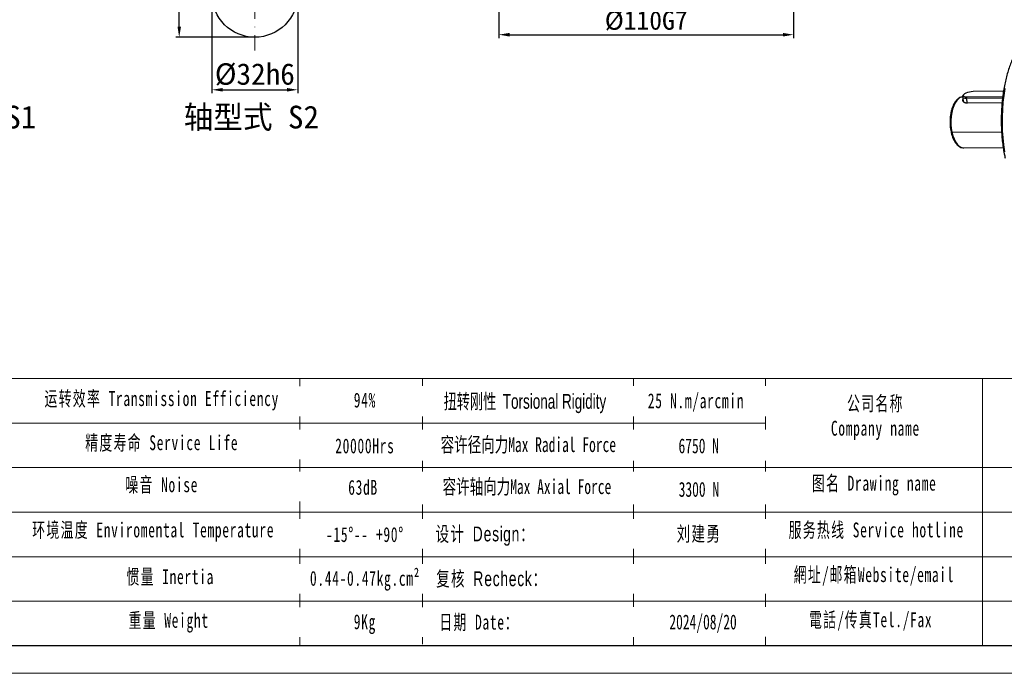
# Model space of a CAD drawing. Header units: millimetres. Extents: x 7972 to 8844, y -701 to -84.
# Tile 8 of 15: x 8287 to 8655, y -701 to -457. Entities that reach past the tile are written whole.
import ezdxf

# ---------------------------------------------------------------- set-up
doc = ezdxf.new("R2010")
doc.units = ezdxf.units.MM
doc.header["$PDSIZE"] = -5
doc.linetypes.add('ACAD_ISO10W100', pattern=[18, 12, -3, 0, -3])
doc.layers.get('0').update_dxf_attribs({"lineweight": 18})
doc.layers.get('Defpoints').update_dxf_attribs({"lineweight": 18})
for name, color, linetype, lineweight in [('SLD-0', 7, 'Continuous', 18), ('中心线层', 7, 'ACAD_ISO10W100', 0), ('图框_外框线', 7, 'Continuous', 18), ('尺寸线层', 3, 'Continuous', 18), ('标注线', 7, 'Continuous', 18), ('粗实线', 7, 'Continuous', 40)]:
    doc.layers.add(name, color=color, linetype=linetype, lineweight=lineweight)
doc.styles.add('工程字', font='txt')
doc.styles.add('标准', font='txt', dxfattribs={"width": 0.667})
doc.dimstyles.new('ISO-25', dxfattribs={"dimtxt": 8, "dimasz": 4, "dimexe": 1.25, "dimexo": 0.625, "dimgap": 1.7, "dimtad": 1, "dimtxsty": '工程字', "dimcen": 2, "dimdle": 8, "dimadec": 0, "dimazin": 0, "dimtfac": 1, "dimtmove": 0, "dimatfit": 3, "dimfxl": 1, "dimarcsym": 0})

# ---------------------------------------------------------------- blocks, each defined once
blk = doc.blocks.new('*D75')
at = {"layer": 'Defpoints', "color": 0}
for p in [(8358.83, -447.49), (8390.83, -447.49), (8390.83, -483.1)]:
    blk.add_point(p, dxfattribs=at)
at = {"layer": '尺寸线层', "color": 0, "lineweight": -2}
for p, q in [((8358.83, -448.49), (8358.83, -484.35)), ((8390.83, -448.49), (8390.83, -484.35)), ((8362.83, -483.1), (8386.83, -483.1))]:
    blk.add_line(p, q, dxfattribs=at)
at = {"layer": '尺寸线层', "color": 0}
for points in [[(8362.83, -482.43), (8362.83, -483.77), (8358.83, -483.1)], [(8386.83, -483.77), (8386.83, -482.43), (8390.83, -483.1)]]:
    blk.add_solid(points, dxfattribs=at)
at = {"layer": '尺寸线层', "color": 0, "insert": (8374.83, -477.4), "char_height": 8, "attachment_point": 5, "style": '工程字'}
blk.add_mtext('%%C32h6', dxfattribs=at)
blk = doc.blocks.new('*D76')
at = {"layer": 'Defpoints', "color": 0}
for p in [(8346.61, -428.49), (8369.83, -428.49), (8374.83, -463.49)]:
    blk.add_point(p, dxfattribs=at)
at = {"layer": '尺寸线层', "color": 0, "lineweight": -2}
for p, q in [((8368.83, -428.49), (8345.36, -428.49)), ((8346.61, -459.49), (8346.61, -432.49)), ((8373.83, -463.49), (8345.36, -463.49))]:
    blk.add_line(p, q, dxfattribs=at)
at = {"layer": '尺寸线层', "color": 0}
for points in [[(8347.28, -432.49), (8345.95, -432.49), (8346.61, -428.49)], [(8345.95, -459.49), (8347.28, -459.49), (8346.61, -463.49)]]:
    blk.add_solid(points, dxfattribs=at)
at = {"layer": '尺寸线层', "color": 0, "insert": (8340.91, -445.59), "char_height": 8, "attachment_point": 5, "rotation": 90, "style": '工程字'}
blk.add_mtext('35', dxfattribs=at)
blk = doc.blocks.new('*D100')
at = {"layer": 'Defpoints', "color": 0}
for p in [(8465.87, -433.64), (8575.87, -433.64), (8575.87, -462.55)]:
    blk.add_point(p, dxfattribs=at)
at = {"layer": '尺寸线层', "color": 0, "lineweight": -2}
for p, q in [((8465.87, -434.26), (8465.87, -463.8)), ((8575.87, -434.26), (8575.87, -463.8)), ((8469.87, -462.55), (8571.87, -462.55))]:
    blk.add_line(p, q, dxfattribs=at)
at = {"layer": '尺寸线层', "color": 0}
for points in [[(8469.87, -461.88), (8469.87, -463.22), (8465.87, -462.55)], [(8571.87, -463.22), (8571.87, -461.88), (8575.87, -462.55)]]:
    blk.add_solid(points, dxfattribs=at)
at = {"layer": '尺寸线层', "color": 0, "insert": (8520.87, -457.35), "char_height": 7, "attachment_point": 5, "style": '工程字'}
blk.add_mtext('%%c110G7', dxfattribs=at)
blk = doc.blocks.new('FER120M1')
at = {"linetype": 'Continuous', "lineweight": 25}
for p, q in [((-2.62, 0.88), (-2.1, -1.53)), ((-1.98, 2.12), (-2.43, 1.52)), ((0.15, 0.78), (0, 0)), ((0, 0), (22.54, 0.2)), ((0.67, -3.15), (0, 0)), ((0.15, 0.78), (22.68, 0.98)), ((23.18, 4.34), (4.15, 4.18)), ((22.07, -2.96), (0.52, -3.15)), ((-9.19, -21.29), (21.63, -21.02)), ((-1.79, -31.12), (22.98, -30.9))]:
    blk.add_line(p, q, dxfattribs=at)
at = {"linetype": 'Continuous', "lineweight": 25, "flags": 128}
for points in [[(23.94, 6.06), (23.28, 1.79), (22.78, -2.57), (22.45, -6.99), (22.27, -11.46), (22.27, -15.95), (22.43, -20.43), (22.76, -24.87), (23.24, -29.26), (23.89, -33.57)], [(-2.43, 1.52), (-2.51, 1.39), (-2.63, 0.93), (-2.41, 0.54), (-1.87, 0.24), (-1.05, 0.06), (0, 0)], [(4.15, 4.18), (2.99, 4.1), (1.77, 3.89), (0.57, 3.57), (-0.5, 3.15), (-1.35, 2.69), (-1.92, 2.21), (-2.16, 1.75), (-2.05, 1.34), (-1.6, 1.04), (-0.84, 0.84), (0.15, 0.78)], [(-5.08, -0.36), (-6.18, -1.5), (-7.17, -2.98), (-8.03, -4.76), (-8.75, -6.8), (-9.29, -9.04), (-9.66, -11.43), (-9.83, -13.91), (-9.81, -16.42), (-9.6, -18.9), (-9.19, -21.29)], [(-9.19, -21.29), (-8.61, -23.52), (-7.87, -25.55), (-6.97, -27.32), (-5.96, -28.79), (-4.84, -29.92), (-3.65, -30.69), (-2.42, -31.07), (-1.79, -31.12)]]:
    blk.add_lwpolyline(points, dxfattribs=at)
at = {"linetype": 'Continuous', "lineweight": 25}
for centre, radius, start, end in [((-1.85, -3.88), 4.78, 99.13686, 132.48174), ((-5.09, -1.05), 0.689, 89.31944, 130.62501)]:
    blk.add_arc(centre, radius, start, end, dxfattribs=at)
for points, knots in [([(45.27, 44.04), (45.23, 44.03), (44.49, 43.77), (43.07, 42.99), (41.04, 41.68), (39.06, 40.06), (37.14, 38.16), (35.31, 36), (33.55, 33.57), (31.89, 30.91), (30.34, 28.01), (28.9, 24.91), (27.57, 21.6), (26.37, 18.11), (25.29, 14.47), (24.35, 10.67), (23.55, 6.75), (22.89, 2.73), (22.38, -1.38), (22.01, -5.56), (21.79, -9.78), (21.72, -14.03), (21.8, -18.28), (22.03, -22.51), (22.41, -26.7), (22.94, -30.83), (23.53, -34.47), (24, -36.68), (24.19, -37.58)], [0, 0, 0, 0, 0.001969, 0.041732, 0.081722, 0.121929, 0.162308, 0.202805, 0.243369, 0.283963, 0.324557, 0.365137, 0.405697, 0.446236, 0.486754, 0.527253, 0.567735, 0.608202, 0.648658, 0.689106, 0.729547, 0.769984, 0.81042, 0.850857, 0.891297, 0.931742, 0.972195, 1, 1, 1, 1]), ([(-2.61, 0.83), (-2.95, 0.77), (-3.69, 0.64), (-4.67, 0.16), (-5.27, -0.33), (-5.52, -0.54)], [0, 0, 0, 0, 0.334098, 0.714151, 1, 1, 1, 1]), ([(-5.52, -0.54), (-5.61, -0.61), (-6.07, -0.96), (-6.81, -1.84), (-7.71, -3.18), (-8.5, -4.77), (-9.16, -6.56), (-9.69, -8.5), (-10.07, -10.57), (-10.3, -12.71), (-10.38, -14.9), (-10.3, -17.09), (-10.09, -19.18), (-9.84, -20.49), (-9.72, -21.11)], [0, 0, 0, 0, 0.022724, 0.110565, 0.200316, 0.290794, 0.381156, 0.471228, 0.561025, 0.650622, 0.740102, 0.829548, 0.919031, 1, 1, 1, 1]), ([(0.52, -3.15), (0.23, -3.14), (-0.36, -3.11), (-1.35, -2.83), (-2.2, -2.19), (-2.46, -1.42), (-2.28, -1.01), (-2.24, -0.91)], [0, 0, 0, 0, 0.151561, 0.301729, 0.601956, 0.901712, 1, 1, 1, 1]), ([(-0.18, -3.1), (-0.41, -3.04), (-1.12, -2.87), (-1.87, -2.35), (-1.95, -1.86), (-1.98, -1.68)], [0, 0, 0, 0, 0.229101, 0.712944, 1, 1, 1, 1]), ([(-9.72, -21.11), (-9.64, -21.46), (-9.41, -22.49), (-8.91, -24.09), (-8.2, -25.84), (-7.36, -27.39), (-6.4, -28.72), (-5.34, -29.79), (-4.18, -30.57), (-3.02, -31.04), (-2.24, -31.08), (-1.89, -31.1)], [0, 0, 0, 0, 0.062701, 0.182015, 0.301791, 0.422143, 0.543114, 0.664387, 0.784601, 0.901736, 1, 1, 1, 1])]:
    blk.add_open_spline(points, degree=3, knots=knots, dxfattribs=at)

msp = doc.modelspace()

# ---------------------------------------------------------------- linework, layer by layer
at = {"layer": 'SLD-0'}
msp.add_line((8391.5876, -590.8125), (8391.5876, -690.4523), dxfattribs=at)
at = {"layer": '中心线层', "color": 0}
msp.add_line((8374.8281, -426.4895), (8374.8281, -468.4895), dxfattribs=at)
at = {"layer": '图框_外框线'}
for p, q in [((8049.342, -590.8125), (8833.793, -590.8125)), ((8437.3542, -590.8125), (8437.3542, -689.8996)), ((8516.1416, -590.8125), (8516.1416, -690.4523)), ((8565.395, -590.8125), (8565.395, -690.4523)), ((8646.3915, -590.8125), (8646.3915, -690.4523)), ((8124.5174, -607.4375), (8565.395, -607.4375)), ((8049.342, -624.0624), (8833.793, -624.0624)), ((8124.5174, -640.6873), (8833.793, -640.6873)), ((8124.5174, -657.3123), (8833.793, -657.3123)), ((8124.5174, -673.9372), (8833.793, -673.9372))]:
    msp.add_line(p, q, dxfattribs=at)
at = {"layer": '图框_外框线', "color": 3}
msp.add_lwpolyline([(7972.3278, -700.8314), (8844.1721, -700.8314), (8844.1721, -84.3129), (7972.3278, -84.3129)], close=True, dxfattribs=at)
at = {"layer": '图框_外框线', "color": 3, "lineweight": 25}
msp.add_lwpolyline([(8024.2233, -690.4523), (8833.793, -690.4523), (8833.793, -94.692), (8024.2233, -94.692)], close=True, dxfattribs=at)
at = {"layer": '粗实线', "lineweight": 30}
msp.add_circle((8374.8281, -447.4895), 16, dxfattribs=at)

# ---------------------------------------------------------------- block references
at = {"layer": '粗实线', "xscale": 0.595, "yscale": 0.595, "zscale": 0.595}
msp.add_blockref('FER120M1', (8640.431, -486.2453), dxfattribs=at)

# ---------------------------------------------------------------- texts
at = {"layer": 'SLD-0', "color": 1, "attachment_point": 2, "style": '标准'}
for s, insert, char_height, width in [('\\T1.1;运转效率 Transmission Efficiency', (8340.0802, -595.5542), 5.541642, 94.172191), ('\\T1.1;94%', (8415.8907, -596.1201), 5.54164, 70.870313), ('\\T1.1;公司名称\\PCompany name', (8606.407, -597.3757), 5.541642, 70.870313), ('\\T1.1;精度寿命 Service Life', (8340.0802, -612.0238), 5.541642, 94.172191), ('\\T1.1;20000Hrs', (8415.8907, -613.2001), 5.541642, 70.870313), ('\\T1.1;噪音 Noise', (8340.0802, -627.6996), 5.541642, 94.172191), ('\\T1.1;63dB', (8415.2083, -628.6688), 5.54164, 70.870313), ('\\T1.1;图名 Drawing name', (8605.9524, -627.127), 5.541642, 70.870313), ('{\\T1.1;环境温度 Enviromental Temperature}', (8336.9031, -644.566), 5.541642, 202.04408), ('\\T1.1;-15%%D-- +90%%D', (8415.8907, -646.2919), 5.541642, 70.870313), ('\\T1.1;服务热线 Service hotline', (8606.7383, -644.5525), 5.541642, 70.870313), ('\\T1.1;惯量 Inertia', (8343.2572, -662.0276), 5.541642, 94.172191), ('\\T1.1;網址/邮箱Website/email', (8605.8754, -661.2487), 5.541642, 70.870313), ('{\\T1.1;0.44-0.47kg.cm²}', (8415.8907, -662.6305), 5.541642, 70.870313), ('\\T1.1;重量 Weight', (8342.6615, -678.2987), 5.541642, 94.172191), ('\\T1.1;9Kg', (8415.8907, -678.8358), 5.54164, 70.870313), ('\\T1.1;電話/传真Tel./Fax', (8604.6338, -678.0749), 5.541642, 70.870313)]:
    msp.add_mtext(s, dxfattribs=dict(at, insert=insert, char_height=char_height, width=width))
at = {"layer": '标注线', "color": 0, "lineweight": 20, "char_height": 8.5, "attachment_point": 5, "style": '工程字'}
for s, insert in [('轴型式 S1', (8268.03, -493.7604)), ('轴型式 S2', (8373.5207, -493.7604))]:
    msp.add_mtext(s, dxfattribs=dict(at, insert=insert))

# ---------------------------------------------------------------- dimensions: what is measured, and where the dimension line sits
at = {"layer": '尺寸线层'}
dim = msp.add_linear_dim(base=(8346.6129, -428.4895), p1=(8374.8281, -463.4895), p2=(8369.8281, -428.4895), angle=90, dimstyle='ISO-25', override={"dimexo": 1, "dimtxsty": '工程字'}, dxfattribs=at)
dim.commit()
dim.dimension.update_dxf_attribs({"geometry": '*D76', "text_midpoint": (8346.6129, -445.5864), "dimtype": 160})
dim = msp.add_linear_dim(base=(8575.8681, -462.5486), p1=(8465.8681, -433.6382), p2=(8575.8681, -433.6382), text='%%c<>G7', dimstyle='ISO-25', override={"dimtxt": 7, "dimtxsty": '工程字'}, dxfattribs=at)
dim.commit()
dim.dimension.update_dxf_attribs({"geometry": '*D100', "text_midpoint": (8520.8681, -457.3486)})
dim = msp.add_linear_dim(base=(8390.8281, -483.1006), p1=(8358.8281, -447.4895), p2=(8390.8281, -447.4895), text='%%C<>h6', dimstyle='ISO-25', override={"dimexo": 1, "dimtxsty": '工程字'}, dxfattribs=at)
dim.commit()
dim.dimension.update_dxf_attribs({"geometry": '*D75', "text_midpoint": (8374.8281, -483.1006), "dimtype": 160})

# ---------------------------------------------------------------- next in the draw order: texts
at = {"layer": 'SLD-0', "color": 1, "char_height": 5.541642, "width": 202.04408, "attachment_point": 2, "style": '标准', "bg_fill": 2}
for s, insert in [('{\\T1.1;25 N.m/arcmin}', (8539.4582, -596.3723)), ('{\\f宋体|b0|i0|c134|p2;容许径向力Max Radial Force}', (8476.9009, -612.728)), ('{\\f宋体|b0|i0|c134|p2;容许轴向力Max Axial Force}', (8476.3824, -628.3999)), ('{\\fSimSun|b0|i0|c134|p2;\\T1.1;设计 \\fArial|b0|i0|c0|p34;Design\\fSimSun|b0|i0|c134|p2;：}', (8460.8214, -646.0561)), ('{\\fSimSun|b0|i0|c134|p2;\\T1.1;复核 \\fArial|b0|i0|c0|p34;Recheck\\fSimSun|b0|i0|c134|p2;：}', (8463.2457, -662.7705)), ('{\\T1.1;日期 Date：}', (8458.5109, -678.968))]:
    msp.add_mtext(s, dxfattribs=dict(at, insert=insert))

# ---------------------------------------------------------------- next in the draw order: texts
at = {"layer": 'SLD-0', "color": 1, "width": 202.04408, "attachment_point": 2, "style": '标准', "bg_fill": 2}
for s, insert, char_height in [('{\\f宋体|b0|i0|c134|p2;\\W0.65;扭转刚性 \\fArial|b0|i0|c0|p34;Torsional Rigidity}', (8475.6105, -596.5829), 5.541642), ('{\\fSimSun|b1|i0|c134|p2;6750 N}', (8540.481, -613.1899), 5.541642), ('{\\fSimSun|b1|i0|c134|p2;3300 N}', (8540.5426, -629.4157), 5.541642), ('{\\fSimSun|b0|i0|c134|p2;\\T1.1;刘建勇 }', (8540.5572, -645.9919), 5.541642), ('2024/08/20', (8542.0932, -678.9011), 5.54164)]:
    msp.add_mtext(s, dxfattribs=dict(at, insert=insert, char_height=char_height))

doc.saveas('drawing.dxf')
